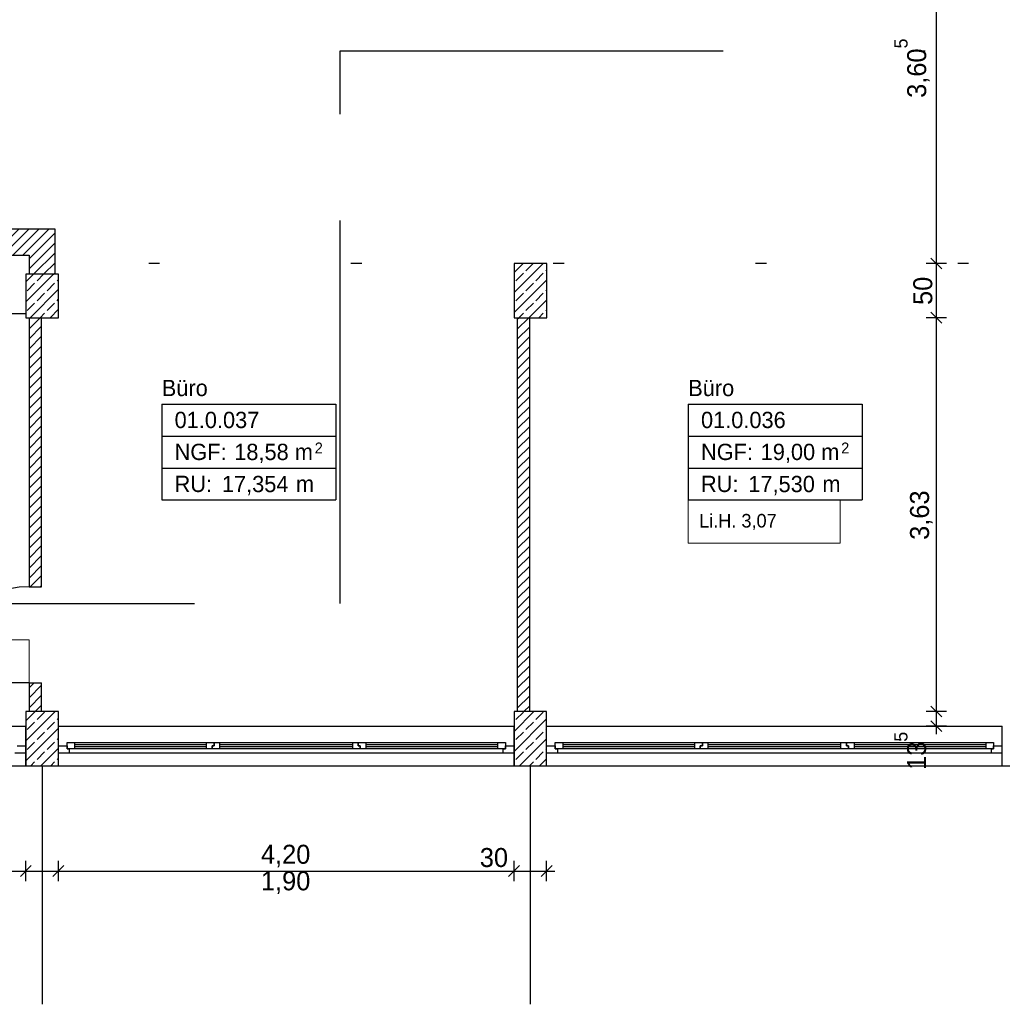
# Model space of a CAD drawing. Extents: x -28.8 to 50.4, y -5.6 to 85.1.
# Tile 13 of 29: x 13.7 to 22.7, y 26.6 to 35.6. Entities that reach past the tile are written whole.
import ezdxf

# ---------------------------------------------------------------- set-up
doc = ezdxf.new("R2010")
doc.units = 0
doc.header["$MEASUREMENT"] = 0
for name, pattern in [('Punktlinie_ eng', [0.001764, 0, -0.001764]), ('Strichlinie', [0.005644, 0.002822, -0.002822]), ('Strichpunktlinie', [0.006703, 0.003528, -0.001764, 0, -0.001411]), ('Wipeout_Contour', [1, 0, -1])]:
    doc.linetypes.add(name, pattern=pattern)
for name, color, linetype in [('0._EG_2_0', 7, 'Continuous'), ('0._EG_2_P_BM_AUSSEN', 7, 'Continuous'), ('0._EG_2_P_BM_ROHBAU', 7, 'Continuous'), ('0._EG_2_P_ZE_ACHSEN', 7, 'Continuous'), ('0._EG_2_P_ZE_BILD', 7, 'Continuous'), ('0._EG_2_P_ZE_TEXT', 7, 'Continuous'), ('0._EG_2_R_TR_AUSSENWAND', 7, 'Continuous'), ('0._EG_2_R_TR_INNENWAND', 7, 'Continuous'), ('0._EG_2_R_TR_STUETZE', 7, 'Continuous'), ('0._EG_2_R_TR_UNTERZUG', 7, 'Continuous'), ('0._EG_2_RAUM', 7, 'Continuous'), ('0._EG_2_Räume', 7, 'Continuous')]:
    doc.layers.add(name, color=color, linetype=linetype)
doc.styles.add('ERSTELLTER_STIL_1', font='txt')
doc.styles.add('ERSTELLTER_STIL_2', font='txt')
pattern_1 = [(45, (0, 0), (-0.04596194, 0.04596194), [])]
pattern_2 = [(45, (0, 0), (-0.0919239, 0.0919239), []), (45, (-0.04596, 0.04596), (-0.0919239, 0.0919239), [0.0975, -0.0325])]

msp = doc.modelspace()

# ---------------------------------------------------------------- hatches: boundary and pattern name
at = {"layer": '0._EG_2_R_TR_INNENWAND', "linetype": 'Continuous', "ltscale": 1000}
h = msp.add_hatch(dxfattribs=at)
h.set_pattern_fill('MW_Kalksandstein_0002', color=256, style=0, pattern_type=2)
h.set_pattern_definition(pattern_1)
h.paths.add_polyline_path([(11.76, 33.465), (13.76, 33.465), (13.76, 33.705), (11.76, 33.705)], flags=0)
h = msp.add_hatch(dxfattribs=at)
h.set_pattern_fill('MW_Kalksandstein_0002', color=256, style=0, pattern_type=2)
h.set_pattern_definition(pattern_1)
h.paths.add_polyline_path([(14, 33.705), (13.76, 33.705), (13.76, 33.29), (14, 33.29)], flags=0)
h = msp.add_hatch(dxfattribs=at)
h.set_pattern_fill('MW_Kalksandstein_0002', color=256, style=0, pattern_type=2)
h.set_pattern_definition(pattern_1)
h.paths.add_polyline_path([(13.875, 32.89), (13.76, 32.89), (13.76, 30.41), (13.875, 30.41)], flags=0)
h = msp.add_hatch(dxfattribs=at)
h.set_pattern_fill('MW_Kalksandstein_0002', color=256, style=0, pattern_type=2)
h.set_pattern_definition(pattern_1)
h.paths.add_polyline_path([(18.26, 29.26), (18.375, 29.26), (18.375, 32.89), (18.26, 32.89)], flags=0)
h = msp.add_hatch(dxfattribs=at)
h.set_pattern_fill('MW_Kalksandstein_0002', color=256, style=0, pattern_type=2)
h.set_pattern_definition(pattern_1)
h.paths.add_polyline_path([(13.76, 29.26), (13.875, 29.26), (13.875, 29.525), (13.76, 29.525)], flags=0)
h = msp.add_hatch(dxfattribs=at)
h.set_pattern_fill('MW_Kalksandstein_0002', color=256, style=0, pattern_type=2)
h.set_pattern_definition(pattern_1)
h.paths.add_polyline_path([(18.26, 28.7592), (18.375, 28.7592), (18.26, 28.76)], flags=0)
at = {"layer": '0._EG_2_R_TR_STUETZE', "linetype": 'Continuous', "ltscale": 1000}
h = msp.add_hatch(dxfattribs=at)
h.set_pattern_fill('Beton__Stahlbeton_0002', color=256, style=0, pattern_type=2)
h.set_pattern_definition(pattern_2)
h.paths.add_polyline_path([(18.2313, 32.89), (18.5313, 32.89), (18.5313, 33.39), (18.2313, 33.39)], flags=0)
h = msp.add_hatch(dxfattribs=at)
h.set_pattern_fill('Beton__Stahlbeton_0002', color=256, style=0, pattern_type=2)
h.set_pattern_definition(pattern_2)
h.paths.add_polyline_path([(13.7313, 32.89), (14.0313, 32.89), (14.0313, 33.29), (13.7313, 33.29)], flags=0)

# ---------------------------------------------------------------- linework, layer by layer
at = {"layer": '0._EG_2_0', "linetype": 'Continuous', "ltscale": 1000}
for p, q in [((13.76, 30.41), (13.875, 30.41)), ((13.76, 29.525), (13.875, 29.525)), ((13.73, 28.945), (13.73, 29.125)), ((14.03, 28.945), (14.03, 29.125)), ((18.23, 28.945), (18.23, 29.125)), ((18.53, 28.945), (18.53, 29.125)), ((22.73, 28.945), (22.73, 29.125)), ((13.73, 28.875), (13.73, 28.945)), ((13.73, 28.76), (13.73, 28.875)), ((14.03, 28.875), (14.03, 28.945)), ((14.03, 28.76), (14.03, 28.875)), ((18.23, 28.875), (18.23, 28.945)), ((18.23, 28.76), (18.23, 28.875)), ((18.53, 28.875), (18.53, 28.945)), ((18.53, 28.76), (18.53, 28.875)), ((22.73, 28.875), (22.73, 28.945)), ((22.73, 28.76), (22.73, 28.875))]:
    msp.add_line(p, q, dxfattribs=at)
at = {"layer": '0._EG_2_P_BM_AUSSEN', "linetype": 'Continuous', "ltscale": 1000}
for p, q in [((13.73, 27.6959), (13.73, 27.8834)), ((14.03, 27.6959), (14.03, 27.8834)), ((18.23, 27.6959), (18.23, 27.8834)), ((18.53, 27.6959), (18.53, 27.8834)), ((10.87, 27.7896), (13.73, 27.7896)), ((13.78, 27.8396), (13.68, 27.7396)), ((13.73, 27.7896), (14.03, 27.7896)), ((14.08, 27.8396), (13.98, 27.7396)), ((14.03, 27.7896), (18.23, 27.7896)), ((18.28, 27.8396), (18.18, 27.7396)), ((18.23, 27.7896), (18.53, 27.7896)), ((18.48, 27.7396), (18.58, 27.8396)), ((18.53, 27.7896), (18.605, 27.7896))]:
    msp.add_line(p, q, dxfattribs=at)
at = {"layer": '0._EG_2_P_BM_ROHBAU', "linetype": 'Continuous', "ltscale": 1000}
for p, q in [((22.122, 33.39), (22.122, 36.995)), ((22.072, 33.44), (22.172, 33.34)), ((22.2157, 33.39), (22.0282, 33.39)), ((22.122, 32.89), (22.122, 33.39)), ((22.2157, 32.89), (22.0282, 32.89)), ((22.072, 32.94), (22.172, 32.84)), ((22.122, 29.26), (22.122, 32.89)), ((22.2157, 29.26), (22.0282, 29.26)), ((22.072, 29.31), (22.172, 29.21)), ((22.122, 29.125), (22.122, 29.26)), ((22.072, 29.175), (22.172, 29.075)), ((22.2157, 29.125), (22.0282, 29.125)), ((22.122, 29.05), (22.122, 29.125))]:
    msp.add_line(p, q, dxfattribs=at)
at = {"layer": '0._EG_2_P_ZE_ACHSEN', "linetype": 'Strichpunktlinie', "ltscale": 1000}
for p, q in [((13.88, 28.76), (13.88, 26.5617)), ((18.38, 28.76), (18.38, 26.5617))]:
    msp.add_line(p, q, dxfattribs=at)
at = {"layer": '0._EG_2_P_ZE_BILD', "linetype": 'Strichpunktlinie', "ltscale": 1000}
for p, q in [((16.6285, 34.765), (16.6285, 35.35)), ((16.6285, 35.35), (45.8625, 35.35)), ((16.6285, 30.2569), (16.6285, 34.765)), ((-1.8494, 30.2569), (16.6285, 30.2569))]:
    msp.add_line(p, q, dxfattribs=at)
at = {"layer": '0._EG_2_P_ZE_TEXT', "color": 255, "linetype": 'Continuous', "lineweight": 18, "ltscale": 1000}
for p, q in [((21.2363, 31.2097), (19.8353, 31.2097)), ((19.8353, 31.2097), (19.8353, 30.8133)), ((21.2363, 30.8133), (21.2363, 31.2097)), ((19.8353, 30.8133), (21.2363, 30.8133)), ((13.76, 29.9214), (13.0702, 29.9214)), ((13.76, 29.525), (13.76, 29.9214)), ((13.0702, 29.525), (13.76, 29.525))]:
    msp.add_line(p, q, dxfattribs=at)
at = {"layer": '0._EG_2_R_TR_AUSSENWAND', "linetype": 'Continuous', "ltscale": 1000}
for p, q in [((10.87, 29.125), (13.73, 29.125)), ((14.03, 29.125), (18.23, 29.125)), ((18.53, 29.125), (22.73, 29.125)), ((10.87, 28.76), (13.73, 28.76)), ((13.73, 28.76), (14.03, 28.76)), ((14.03, 28.76), (18.23, 28.76)), ((18.23, 28.76), (18.26, 28.76)), ((18.375, 28.76), (18.53, 28.76)), ((18.53, 28.76), (22.73, 28.76)), ((22.73, 28.76), (23.03, 28.76))]:
    msp.add_line(p, q, dxfattribs=at)
at = {"layer": '0._EG_2_R_TR_INNENWAND', "linetype": 'Continuous', "ltscale": 1000}
for p, q in [((13.76, 33.705), (11.76, 33.705)), ((14, 33.705), (13.76, 33.705)), ((14, 33.29), (14, 33.705)), ((11.76, 33.465), (13.76, 33.465)), ((13.76, 33.465), (13.76, 33.29)), ((13.76, 32.89), (13.76, 30.41)), ((13.875, 30.41), (13.875, 32.89)), ((18.26, 32.89), (18.26, 29.26)), ((18.375, 29.26), (18.375, 32.89)), ((13.76, 29.525), (12.875, 29.525)), ((13.76, 29.525), (13.76, 29.26)), ((13.875, 29.26), (13.875, 29.525)), ((18.26, 28.76), (18.26, 28.7592)), ((18.26, 28.7592), (18.375, 28.7592)), ((18.375, 28.7592), (18.375, 28.76))]:
    msp.add_line(p, q, dxfattribs=at)
msp.add_arc((13.76, 29.525), 0.885, 90, 180, dxfattribs=at)
at = {"layer": '0._EG_2_R_TR_STUETZE', "linetype": 'Continuous', "ltscale": 1000}
for p, q in [((18.2313, 33.39), (18.2313, 32.89)), ((18.5313, 33.39), (18.2313, 33.39)), ((18.5313, 32.89), (18.5313, 33.39)), ((13.7313, 33.29), (13.7313, 32.89)), ((14.0313, 33.29), (13.7313, 33.29)), ((14.0313, 32.89), (14.0313, 33.29)), ((13.7313, 32.89), (14.0313, 32.89)), ((18.2313, 32.89), (18.5313, 32.89)), ((14.03, 29.26), (13.73, 29.26)), ((18.53, 29.26), (18.23, 29.26)), ((13.73, 28.76), (14.03, 28.76)), ((18.23, 28.76), (18.53, 28.76))]:
    msp.add_line(p, q, dxfattribs=at)
at = {"layer": '0._EG_2_R_TR_UNTERZUG', "linetype": 'Strichlinie', "ltscale": 1000}
msp.add_line((13.7313, 32.925), (9.5, 32.925), dxfattribs=at)
at = {"layer": '0._EG_2_RAUM', "linetype": 'Punktlinie_ eng', "ltscale": 1000}
msp.add_line((31.7392, 33.39), (14, 33.39), dxfattribs=at)
at = {"layer": '0._EG_2_Räume', "linetype": 'Continuous', "ltscale": 1000}
for p, q in [((14.9835, 32.0937), (14.9835, 31.2097)), ((14.9835, 32.0937), (16.587, 32.0937)), ((16.587, 32.0937), (16.587, 31.2097)), ((19.8353, 32.0937), (19.8353, 31.2097)), ((19.8353, 32.0937), (21.4388, 32.0937)), ((21.4388, 32.0937), (21.4388, 31.2097)), ((14.9835, 31.799), (16.587, 31.799)), ((19.8353, 31.799), (21.4388, 31.799)), ((14.9835, 31.5044), (16.587, 31.5044)), ((19.8353, 31.5044), (21.4388, 31.5044)), ((14.9835, 31.2097), (16.587, 31.2097)), ((19.8353, 31.2097), (21.4388, 31.2097))]:
    msp.add_line(p, q, dxfattribs=at)

# ---------------------------------------------------------------- texts
at = {"layer": '0._EG_2_P_BM_AUSSEN', "linetype": 'Continuous', "char_height": 0.175, "attachment_point": 7, "style": 'ERSTELLTER_STIL_2'}
for s, insert in [('{4,20}', (15.8972, 27.8246)), ('{30}', (17.9144, 27.8246)), ('{1,90}', (15.8972, 27.5796))]:
    msp.add_mtext(s, dxfattribs=dict(at, insert=insert))
at = {"layer": '0._EG_2_P_BM_ROHBAU', "linetype": 'Continuous', "char_height": 0.175, "attachment_point": 7, "rotation": 90, "style": 'ERSTELLTER_STIL_2'}
for s, insert in [('{3,60\\A1{\\H0.7x;\\S5^  ;}}', (22.0609, 34.9159)), ('{50}', (22.087, 33.0072)), ('{3,63}', (22.087, 30.8422))]:
    msp.add_mtext(s, dxfattribs=dict(at, insert=insert))
at = {"layer": '0._EG_2_P_ZE_TEXT', "linetype": 'Continuous', "insert": (19.9353, 31.0812), "char_height": 0.125, "attachment_point": 1, "style": 'ERSTELLTER_STIL_2'}
msp.add_mtext('{Li.H. 3,07}', dxfattribs=at)
at = {"layer": '0._EG_2_Räume', "linetype": 'Continuous'}
for s, insert, char_height, attachment_point, style in [('{Büro}', (14.9835, 32.3172), 0.15, 1, 'ERSTELLTER_STIL_1'), ('{Büro}', (19.8353, 32.3172), 0.15, 1, 'ERSTELLTER_STIL_1'), ('{01.0.037 }', (15.1014, 32.0226), 0.15, 1, 'ERSTELLTER_STIL_2'), ('{01.0.036 }', (19.9531, 32.0226), 0.15, 1, 'ERSTELLTER_STIL_2'), ('{NGF: }', (15.1014, 31.7279), 0.15, 1, 'ERSTELLTER_STIL_2'), ('{18,58 m}', (15.6513, 31.7279), 0.15, 1, 'ERSTELLTER_STIL_2'), ('{2}', (16.3933, 31.7393), 0.1, 1, 'ERSTELLTER_STIL_2'), ('{NGF: }', (19.9531, 31.7279), 0.15, 1, 'ERSTELLTER_STIL_2'), ('{19,00 m}', (20.5031, 31.7279), 0.15, 1, 'ERSTELLTER_STIL_2'), ('{2}', (21.245, 31.7393), 0.1, 1, 'ERSTELLTER_STIL_2'), ('{RU: }', (15.1014, 31.4333), 0.15, 1, 'ERSTELLTER_STIL_2'), ('{17,354}', (15.5375, 31.2542), 0.15, 7, 'ERSTELLTER_STIL_2'), ('{RU: }', (19.9531, 31.4333), 0.15, 1, 'ERSTELLTER_STIL_2'), ('{17,530}', (20.3892, 31.2542), 0.15, 7, 'ERSTELLTER_STIL_2'), ('{ m}', (16.1642, 31.4333), 0.15, 1, 'ERSTELLTER_STIL_2'), ('{ m}', (21.016, 31.4333), 0.15, 1, 'ERSTELLTER_STIL_2')]:
    msp.add_mtext(s, dxfattribs=dict(at, insert=insert, char_height=char_height, attachment_point=attachment_point, style=style))

# ---------------------------------------------------------------- wipeouts: each hides what was drawn before it
at = {"color": 254, "linetype": 'Wipeout_Contour', "lineweight": 0, "ltscale": 132.620262}
msp.add_wipeout([(14.13, 28.875), (14.13, 28.915), (18.13, 28.915), (18.13, 28.875)], dxfattribs=at).dxf.layer = '0._EG_2_R_TR_AUSSENWAND'
at = {"color": 254, "linetype": 'Wipeout_Contour', "lineweight": 0, "ltscale": 142.232191}
msp.add_wipeout([(18.63, 28.875), (18.63, 28.915), (22.63, 28.915), (22.63, 28.875)], dxfattribs=at).dxf.layer = '0._EG_2_R_TR_AUSSENWAND'

# ---------------------------------------------------------------- next in the draw order: wipeouts: each hides what was drawn before it
at = {"color": 254, "linetype": 'Wipeout_Contour', "lineweight": 0, "ltscale": 192.288579}
msp.add_wipeout([(13.73, 28.875), (13.63, 28.875), (13.63, 28.915), (13.65, 28.915), (13.65, 28.945), (13.73, 28.945)], dxfattribs=at).dxf.layer = '0._EG_2_R_TR_AUSSENWAND'
at = {"color": 254, "linetype": 'Wipeout_Contour', "lineweight": 0, "ltscale": 192.858103}
msp.add_wipeout([(14.03, 28.945), (14.11, 28.945), (14.11, 28.915), (14.13, 28.915), (14.13, 28.875), (14.03, 28.875)], dxfattribs=at).dxf.layer = '0._EG_2_R_TR_AUSSENWAND'
at = {"color": 254, "linetype": 'Wipeout_Contour', "lineweight": 0, "ltscale": 129.993498}
msp.add_wipeout([(14.18, 28.915), (14.18, 28.935), (15.3967, 28.935), (15.3967, 28.915)], dxfattribs=at).dxf.layer = '0._EG_2_R_TR_AUSSENWAND'
at = {"color": 254, "linetype": 'Wipeout_Contour', "lineweight": 0, "ltscale": 132.522273}
msp.add_wipeout([(15.5167, 28.915), (15.5167, 28.935), (16.7433, 28.935), (16.7433, 28.915)], dxfattribs=at).dxf.layer = '0._EG_2_R_TR_AUSSENWAND'
at = {"color": 254, "linetype": 'Wipeout_Contour', "lineweight": 0, "ltscale": 135.215946}
msp.add_wipeout([(16.8633, 28.915), (16.8633, 28.935), (18.08, 28.935), (18.08, 28.915)], dxfattribs=at).dxf.layer = '0._EG_2_R_TR_AUSSENWAND'
at = {"color": 254, "linetype": 'Wipeout_Contour', "lineweight": 0, "ltscale": 205.342445}
msp.add_wipeout([(18.23, 28.875), (18.13, 28.875), (18.13, 28.915), (18.15, 28.915), (18.15, 28.945), (18.23, 28.945)], dxfattribs=at).dxf.layer = '0._EG_2_R_TR_AUSSENWAND'
at = {"color": 254, "linetype": 'Wipeout_Contour', "lineweight": 0, "ltscale": 206.048679}
msp.add_wipeout([(18.53, 28.945), (18.61, 28.945), (18.61, 28.915), (18.63, 28.915), (18.63, 28.875), (18.53, 28.875)], dxfattribs=at).dxf.layer = '0._EG_2_R_TR_AUSSENWAND'
at = {"color": 254, "linetype": 'Wipeout_Contour', "lineweight": 0, "ltscale": 139.110717}
msp.add_wipeout([(18.68, 28.915), (18.68, 28.935), (19.8967, 28.935), (19.8967, 28.915)], dxfattribs=at).dxf.layer = '0._EG_2_R_TR_AUSSENWAND'
at = {"color": 254, "linetype": 'Wipeout_Contour', "lineweight": 0, "ltscale": 142.157464}
msp.add_wipeout([(20.0167, 28.915), (20.0167, 28.935), (21.2433, 28.935), (21.2433, 28.915)], dxfattribs=at).dxf.layer = '0._EG_2_R_TR_AUSSENWAND'
at = {"color": 254, "linetype": 'Wipeout_Contour', "lineweight": 0, "ltscale": 145.337801}
msp.add_wipeout([(21.3633, 28.915), (21.3633, 28.935), (22.58, 28.935), (22.58, 28.915)], dxfattribs=at).dxf.layer = '0._EG_2_R_TR_AUSSENWAND'
at = {"color": 254, "linetype": 'Wipeout_Contour', "lineweight": 0, "ltscale": 220.939063}
msp.add_wipeout([(22.73, 28.875), (22.63, 28.875), (22.63, 28.915), (22.65, 28.915), (22.65, 28.945), (22.73, 28.945)], dxfattribs=at).dxf.layer = '0._EG_2_R_TR_AUSSENWAND'

# ---------------------------------------------------------------- next in the draw order: hatches: boundary and pattern name
at = {"layer": '0._EG_2_R_TR_STUETZE', "linetype": 'Continuous', "ltscale": 1000}
h = msp.add_hatch(dxfattribs=at)
h.set_pattern_fill('Beton__Stahlbeton_0002', color=256, style=0, pattern_type=2)
h.set_pattern_definition(pattern_2)
h.paths.add_polyline_path([(13.73, 28.76), (14.03, 28.76), (14.03, 29.26), (13.73, 29.26)], flags=0)
h = msp.add_hatch(dxfattribs=at)
h.set_pattern_fill('Beton__Stahlbeton_0002', color=256, style=0, pattern_type=2)
h.set_pattern_definition(pattern_2)
h.paths.add_polyline_path([(18.23, 28.76), (18.53, 28.76), (18.53, 29.26), (18.23, 29.26)], flags=0)

# ---------------------------------------------------------------- next in the draw order: linework, layer by layer
at = {"layer": '0._EG_2_R_TR_AUSSENWAND', "linetype": 'Continuous', "ltscale": 1000}
for p, q in [((13.73, 28.875), (13.63, 28.875)), ((13.65, 28.945), (13.73, 28.945)), ((13.73, 28.875), (13.73, 28.945)), ((14.03, 28.875), (14.03, 28.945)), ((18.23, 28.875), (18.23, 28.945)), ((18.53, 28.875), (18.53, 28.945)), ((22.73, 28.875), (22.73, 28.945))]:
    msp.add_line(p, q, dxfattribs=at)
at = {"layer": '0._EG_2_R_TR_STUETZE', "linetype": 'Continuous', "ltscale": 1000}
for p, q in [((13.73, 29.26), (13.73, 28.76)), ((14.03, 28.76), (14.03, 29.26)), ((18.23, 29.26), (18.23, 28.76)), ((18.53, 28.76), (18.53, 29.26))]:
    msp.add_line(p, q, dxfattribs=at)

# ---------------------------------------------------------------- next in the draw order: wipeouts: each hides what was drawn before it
at = {"color": 254, "linetype": 'Wipeout_Contour', "lineweight": 0, "ltscale": 130.135924}
msp.add_wipeout([(14.18, 28.955), (14.18, 28.975), (15.3967, 28.975), (15.3967, 28.955)], dxfattribs=at).dxf.layer = '0._EG_2_R_TR_AUSSENWAND'
at = {"color": 254, "linetype": 'Wipeout_Contour', "lineweight": 0, "ltscale": 132.661985}
msp.add_wipeout([(15.5167, 28.955), (15.5167, 28.975), (16.7433, 28.975), (16.7433, 28.955)], dxfattribs=at).dxf.layer = '0._EG_2_R_TR_AUSSENWAND'
at = {"color": 254, "linetype": 'Wipeout_Contour', "lineweight": 0, "ltscale": 135.352879}
msp.add_wipeout([(16.8633, 28.955), (16.8633, 28.975), (18.08, 28.975), (18.08, 28.955)], dxfattribs=at).dxf.layer = '0._EG_2_R_TR_AUSSENWAND'
at = {"color": 254, "linetype": 'Wipeout_Contour', "lineweight": 0, "ltscale": 139.243823}
msp.add_wipeout([(18.68, 28.955), (18.68, 28.975), (19.8967, 28.975), (19.8967, 28.955)], dxfattribs=at).dxf.layer = '0._EG_2_R_TR_AUSSENWAND'
at = {"color": 254, "linetype": 'Wipeout_Contour', "lineweight": 0, "ltscale": 142.287721}
msp.add_wipeout([(20.0167, 28.955), (20.0167, 28.975), (21.2433, 28.975), (21.2433, 28.955)], dxfattribs=at).dxf.layer = '0._EG_2_R_TR_AUSSENWAND'
at = {"color": 254, "linetype": 'Wipeout_Contour', "lineweight": 0, "ltscale": 145.465212}
msp.add_wipeout([(21.3633, 28.955), (21.3633, 28.975), (22.58, 28.975), (22.58, 28.955)], dxfattribs=at).dxf.layer = '0._EG_2_R_TR_AUSSENWAND'

# ---------------------------------------------------------------- next in the draw order: wipeouts: each hides what was drawn before it
at = {"color": 254, "linetype": 'Wipeout_Contour', "lineweight": 0, "ltscale": 128.882636}
msp.add_wipeout([(14.11, 28.915), (14.11, 28.975), (14.18, 28.975), (14.18, 28.915)], dxfattribs=at).dxf.layer = '0._EG_2_R_TR_AUSSENWAND'
at = {"color": 254, "linetype": 'Wipeout_Contour', "lineweight": 0, "ltscale": 196.64171}
msp.add_wipeout([(15.4467, 28.915), (15.3967, 28.915), (15.3967, 28.975), (15.4667, 28.975), (15.4667, 28.945), (15.4467, 28.945)], dxfattribs=at).dxf.layer = '0._EG_2_R_TR_AUSSENWAND'
at = {"color": 254, "linetype": 'Wipeout_Contour', "lineweight": 0, "ltscale": 200.553393}
msp.add_wipeout([(16.7933, 28.945), (16.8133, 28.945), (16.8133, 28.915), (16.7433, 28.915), (16.7433, 28.975), (16.7933, 28.975)], dxfattribs=at).dxf.layer = '0._EG_2_R_TR_AUSSENWAND'
at = {"color": 254, "linetype": 'Wipeout_Contour', "lineweight": 0, "ltscale": 136.601412}
msp.add_wipeout([(18.08, 28.915), (18.08, 28.975), (18.15, 28.975), (18.15, 28.915)], dxfattribs=at).dxf.layer = '0._EG_2_R_TR_AUSSENWAND'
at = {"color": 254, "linetype": 'Wipeout_Contour', "lineweight": 0, "ltscale": 137.737708}
msp.add_wipeout([(18.61, 28.915), (18.61, 28.975), (18.68, 28.975), (18.68, 28.915)], dxfattribs=at).dxf.layer = '0._EG_2_R_TR_AUSSENWAND'
at = {"color": 254, "linetype": 'Wipeout_Contour', "lineweight": 0, "ltscale": 210.654841}
msp.add_wipeout([(19.9467, 28.915), (19.8967, 28.915), (19.8967, 28.975), (19.9667, 28.975), (19.9667, 28.945), (19.9467, 28.945)], dxfattribs=at).dxf.layer = '0._EG_2_R_TR_AUSSENWAND'
at = {"color": 254, "linetype": 'Wipeout_Contour', "lineweight": 0, "ltscale": 215.326033}
msp.add_wipeout([(21.2933, 28.945), (21.3133, 28.945), (21.3133, 28.915), (21.2433, 28.915), (21.2433, 28.975), (21.2933, 28.975)], dxfattribs=at).dxf.layer = '0._EG_2_R_TR_AUSSENWAND'
at = {"color": 254, "linetype": 'Wipeout_Contour', "lineweight": 0, "ltscale": 146.94401}
msp.add_wipeout([(22.58, 28.915), (22.58, 28.975), (22.65, 28.975), (22.65, 28.915)], dxfattribs=at).dxf.layer = '0._EG_2_R_TR_AUSSENWAND'

# ---------------------------------------------------------------- next in the draw order: linework, layer by layer
at = {"layer": '0._EG_2_R_TR_AUSSENWAND', "linetype": 'Continuous', "ltscale": 1000}
for p, q in [((14.11, 28.915), (14.11, 28.975)), ((18.15, 28.975), (18.15, 28.915)), ((18.61, 28.915), (18.61, 28.975)), ((22.65, 28.975), (22.65, 28.915)), ((14.03, 28.945), (14.11, 28.945)), ((14.13, 28.875), (14.03, 28.875)), ((14.11, 28.945), (14.11, 28.915)), ((14.11, 28.915), (14.13, 28.915)), ((14.13, 28.915), (14.13, 28.875)), ((18.13, 28.875), (18.13, 28.915)), ((18.13, 28.915), (18.15, 28.915)), ((18.23, 28.875), (18.13, 28.875)), ((18.15, 28.915), (18.15, 28.945)), ((18.15, 28.945), (18.23, 28.945)), ((18.53, 28.945), (18.61, 28.945)), ((18.63, 28.875), (18.53, 28.875)), ((18.61, 28.945), (18.61, 28.915)), ((18.61, 28.915), (18.63, 28.915)), ((18.63, 28.915), (18.63, 28.875)), ((22.63, 28.875), (22.63, 28.915)), ((22.63, 28.915), (22.65, 28.915)), ((22.73, 28.875), (22.63, 28.875)), ((22.65, 28.915), (22.65, 28.945)), ((22.65, 28.945), (22.73, 28.945))]:
    msp.add_line(p, q, dxfattribs=at)

# ---------------------------------------------------------------- next in the draw order: wipeouts: each hides what was drawn before it
at = {"color": 254, "linetype": 'Wipeout_Contour', "lineweight": 0, "ltscale": 130.064706}
msp.add_wipeout([(14.18, 28.955), (15.3967, 28.955), (15.3967, 28.935), (14.18, 28.935)], dxfattribs=at).dxf.layer = '0._EG_2_R_TR_AUSSENWAND'
at = {"color": 254, "linetype": 'Wipeout_Contour', "lineweight": 0, "ltscale": 197.158493}
msp.add_wipeout([(15.4667, 28.975), (15.5167, 28.975), (15.5167, 28.915), (15.4467, 28.915), (15.4467, 28.945), (15.4667, 28.945)], dxfattribs=at).dxf.layer = '0._EG_2_R_TR_AUSSENWAND'
at = {"color": 254, "linetype": 'Wipeout_Contour', "lineweight": 0, "ltscale": 201.104151}
msp.add_wipeout([(16.8133, 28.945), (16.7933, 28.945), (16.7933, 28.975), (16.8633, 28.975), (16.8633, 28.915), (16.8133, 28.915)], dxfattribs=at).dxf.layer = '0._EG_2_R_TR_AUSSENWAND'
at = {"color": 254, "linetype": 'Wipeout_Contour', "lineweight": 0, "ltscale": 139.177263}
msp.add_wipeout([(18.68, 28.955), (19.8967, 28.955), (19.8967, 28.935), (18.68, 28.935)], dxfattribs=at).dxf.layer = '0._EG_2_R_TR_AUSSENWAND'
at = {"color": 254, "linetype": 'Wipeout_Contour', "lineweight": 0, "ltscale": 211.277565}
msp.add_wipeout([(19.9667, 28.975), (20.0167, 28.975), (20.0167, 28.915), (19.9467, 28.915), (19.9467, 28.945), (19.9667, 28.945)], dxfattribs=at).dxf.layer = '0._EG_2_R_TR_AUSSENWAND'
at = {"color": 254, "linetype": 'Wipeout_Contour', "lineweight": 0, "ltscale": 215.976334}
msp.add_wipeout([(21.3133, 28.945), (21.2933, 28.945), (21.2933, 28.975), (21.3633, 28.975), (21.3633, 28.915), (21.3133, 28.915)], dxfattribs=at).dxf.layer = '0._EG_2_R_TR_AUSSENWAND'

# ---------------------------------------------------------------- next in the draw order: linework, layer by layer
at = {"layer": '0._EG_2_R_TR_AUSSENWAND', "linetype": 'Continuous', "ltscale": 1000}
for p, q in [((14.11, 28.975), (14.18, 28.975)), ((14.18, 28.975), (15.3967, 28.975)), ((14.18, 28.975), (14.18, 28.915)), ((14.18, 28.955), (15.3967, 28.955)), ((15.3967, 28.915), (15.3967, 28.975)), ((15.3967, 28.975), (15.4667, 28.975)), ((15.4667, 28.975), (15.4667, 28.945)), ((15.4667, 28.945), (15.4667, 28.975)), ((16.7933, 28.975), (16.7933, 28.945)), ((16.7933, 28.945), (16.7933, 28.975)), ((18.61, 28.975), (18.68, 28.975)), ((18.68, 28.975), (19.8967, 28.975)), ((18.68, 28.975), (18.68, 28.915)), ((18.68, 28.955), (19.8967, 28.955)), ((19.8967, 28.915), (19.8967, 28.975)), ((19.8967, 28.975), (19.9667, 28.975)), ((19.9667, 28.975), (19.9667, 28.945)), ((19.9667, 28.945), (19.9667, 28.975)), ((21.2933, 28.975), (21.2933, 28.945)), ((21.2933, 28.945), (21.2933, 28.975)), ((14.18, 28.915), (14.11, 28.915)), ((18.13, 28.875), (14.13, 28.875)), ((15.3967, 28.935), (14.18, 28.935)), ((15.3967, 28.915), (14.18, 28.915)), ((15.4467, 28.915), (15.3967, 28.915)), ((15.4667, 28.945), (15.4467, 28.945)), ((15.4467, 28.945), (15.4467, 28.915)), ((15.4467, 28.915), (15.4467, 28.945)), ((15.4467, 28.945), (15.4667, 28.945)), ((16.7933, 28.945), (16.8133, 28.945)), ((16.8133, 28.945), (16.7933, 28.945)), ((16.8133, 28.945), (16.8133, 28.915)), ((16.8133, 28.915), (16.8133, 28.945)), ((18.68, 28.915), (18.61, 28.915)), ((22.63, 28.875), (18.63, 28.875)), ((19.8967, 28.935), (18.68, 28.935)), ((19.8967, 28.915), (18.68, 28.915)), ((19.9467, 28.915), (19.8967, 28.915)), ((19.9667, 28.945), (19.9467, 28.945)), ((19.9467, 28.945), (19.9467, 28.915)), ((19.9467, 28.915), (19.9467, 28.945)), ((19.9467, 28.945), (19.9667, 28.945)), ((21.2933, 28.945), (21.3133, 28.945)), ((21.3133, 28.945), (21.2933, 28.945)), ((21.3133, 28.945), (21.3133, 28.915)), ((21.3133, 28.915), (21.3133, 28.945))]:
    msp.add_line(p, q, dxfattribs=at)

# ---------------------------------------------------------------- next in the draw order: wipeouts: each hides what was drawn before it
at = {"color": 254, "linetype": 'Wipeout_Contour', "lineweight": 0, "ltscale": 132.592123}
msp.add_wipeout([(15.5167, 28.955), (16.7433, 28.955), (16.7433, 28.935), (15.5167, 28.935)], dxfattribs=at).dxf.layer = '0._EG_2_R_TR_AUSSENWAND'
at = {"color": 254, "linetype": 'Wipeout_Contour', "lineweight": 0, "ltscale": 135.284406}
msp.add_wipeout([(16.8633, 28.955), (18.08, 28.955), (18.08, 28.935), (16.8633, 28.935)], dxfattribs=at).dxf.layer = '0._EG_2_R_TR_AUSSENWAND'
at = {"color": 254, "linetype": 'Wipeout_Contour', "lineweight": 0, "ltscale": 142.222585}
msp.add_wipeout([(20.0167, 28.955), (21.2433, 28.955), (21.2433, 28.935), (20.0167, 28.935)], dxfattribs=at).dxf.layer = '0._EG_2_R_TR_AUSSENWAND'
at = {"color": 254, "linetype": 'Wipeout_Contour', "lineweight": 0, "ltscale": 145.401498}
msp.add_wipeout([(21.3633, 28.955), (22.58, 28.955), (22.58, 28.935), (21.3633, 28.935)], dxfattribs=at).dxf.layer = '0._EG_2_R_TR_AUSSENWAND'

# ---------------------------------------------------------------- next in the draw order: linework, layer by layer
at = {"layer": '0._EG_2_R_TR_AUSSENWAND', "linetype": 'Continuous', "ltscale": 1000}
for p, q in [((15.4667, 28.975), (15.5167, 28.975)), ((15.5167, 28.975), (16.7433, 28.975)), ((15.5167, 28.975), (15.5167, 28.915)), ((15.5167, 28.955), (16.7433, 28.955)), ((16.7433, 28.915), (16.7433, 28.975)), ((16.7433, 28.975), (16.7933, 28.975)), ((16.7933, 28.975), (16.8633, 28.975)), ((16.8633, 28.975), (18.08, 28.975)), ((16.8633, 28.975), (16.8633, 28.915)), ((16.8633, 28.955), (18.08, 28.955)), ((18.08, 28.915), (18.08, 28.975)), ((18.08, 28.975), (18.15, 28.975)), ((19.9667, 28.975), (20.0167, 28.975)), ((20.0167, 28.975), (21.2433, 28.975)), ((20.0167, 28.975), (20.0167, 28.915)), ((20.0167, 28.955), (21.2433, 28.955)), ((21.2433, 28.915), (21.2433, 28.975)), ((21.2433, 28.975), (21.2933, 28.975)), ((21.2933, 28.975), (21.3633, 28.975)), ((21.3633, 28.975), (22.58, 28.975)), ((21.3633, 28.975), (21.3633, 28.915)), ((21.3633, 28.955), (22.58, 28.955)), ((22.58, 28.915), (22.58, 28.975)), ((22.58, 28.975), (22.65, 28.975)), ((15.5167, 28.915), (15.4467, 28.915)), ((16.7433, 28.935), (15.5167, 28.935)), ((16.7433, 28.915), (15.5167, 28.915)), ((16.8133, 28.915), (16.7433, 28.915)), ((16.8633, 28.915), (16.8133, 28.915)), ((18.08, 28.935), (16.8633, 28.935)), ((18.08, 28.915), (16.8633, 28.915)), ((18.15, 28.915), (18.08, 28.915)), ((20.0167, 28.915), (19.9467, 28.915)), ((21.2433, 28.935), (20.0167, 28.935)), ((21.2433, 28.915), (20.0167, 28.915)), ((21.3133, 28.915), (21.2433, 28.915)), ((21.3633, 28.915), (21.3133, 28.915)), ((22.58, 28.935), (21.3633, 28.935)), ((22.58, 28.915), (21.3633, 28.915)), ((22.65, 28.915), (22.58, 28.915))]:
    msp.add_line(p, q, dxfattribs=at)

# ---------------------------------------------------------------- next in the draw order: texts
at = {"layer": '0._EG_2_P_BM_ROHBAU', "linetype": 'Continuous', "insert": (22.03, 28.7218), "char_height": 0.175, "attachment_point": 7, "rotation": 90, "style": 'ERSTELLTER_STIL_2'}
msp.add_mtext('{13\\A1{\\H0.7x;\\S5^  ;}}', dxfattribs=at)

doc.saveas('drawing.dxf')
